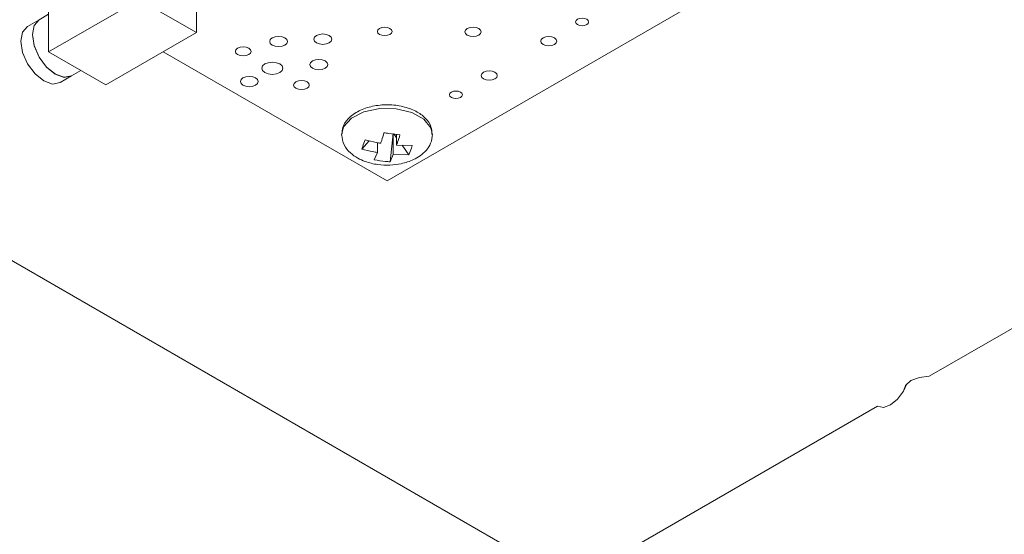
# Model space of a CAD drawing. Header units: millimetres. Extents: x 0 to 210, y 0 to 297.
# Tile 7 of 14: x 107.96 to 120.1, y 133.2 to 139.54. Entities that reach past the tile are written whole.
import ezdxf

# ---------------------------------------------------------------- set-up
doc = ezdxf.new("R2010")
doc.units = ezdxf.units.MM

msp = doc.modelspace()

# ---------------------------------------------------------------- linework, layer by layer
at = {"color": 7, "linetype": 'Continuous', "lineweight": 15}
for p, q in [((110.141, 139.386), (110.141, 140.202)), ((108.317, 139.149), (108.317, 139.965)), ((112.488, 137.557), (116.731, 140.006)), ((109.434, 139.794), (108.317, 139.149)), ((110.141, 139.386), (109.434, 139.794)), ((108.317, 139.611), (108.201, 139.544)), ((108.2, 139.544), (108.059, 139.462)), ((109.024, 138.741), (110.141, 139.386)), ((108.317, 139.149), (109.024, 138.741)), ((109.731, 139.149), (112.488, 137.557)), ((108.459, 138.769), (108.6, 138.851)), ((108.601, 138.852), (108.716, 138.918)), ((125.215, 138.634), (119.172, 135.146)), ((114.751, 132.594), (104.606, 138.45)), ((112.526, 137.792), (112.566, 138.142)), ((112.566, 137.883), (112.566, 138.142)), ((112.607, 138.086), (112.571, 138.135)), ((112.607, 137.996), (112.607, 138.131)), ((112.268, 138.05), (112.179, 137.949)), ((112.37, 137.907), (112.37, 138.027)), ((112.607, 137.996), (112.798, 137.992)), ((112.757, 137.879), (112.673, 137.995)), ((112.37, 137.907), (112.33, 137.816)), ((112.566, 137.883), (112.526, 137.792)), ((112.566, 137.883), (112.757, 137.879)), ((114.751, 132.594), (118.532, 134.776))]:
    msp.add_line(p, q, dxfattribs=at)
at = {"color": 7, "linetype": 'Continuous', "lineweight": 15, "flags": 128}
for points in [[(114.949, 139.549), (114.923, 139.559), (114.893, 139.562), (114.862, 139.559), (114.836, 139.549), (114.819, 139.534), (114.813, 139.516), (114.819, 139.499), (114.836, 139.484), (114.862, 139.474), (114.893, 139.47), (114.923, 139.474), (114.949, 139.484), (114.966, 139.499), (114.972, 139.516), (114.966, 139.534), (114.949, 139.549)], [(108.459, 138.769), (108.367, 138.751), (108.259, 138.789), (108.15, 138.876), (108.059, 139), (107.997, 139.141), (107.976, 139.279), (107.997, 139.391), (108.059, 139.462), (108.059, 139.462)], [(108.6, 138.851), (108.508, 138.833), (108.4, 138.871), (108.292, 138.958), (108.2, 139.082), (108.139, 139.223), (108.117, 139.36), (108.139, 139.473), (108.2, 139.544), (108.2, 139.544)], [(108.601, 138.852), (108.51, 138.834), (108.401, 138.871), (108.293, 138.959), (108.201, 139.082), (108.14, 139.224), (108.119, 139.361), (108.14, 139.474), (108.201, 139.544), (108.201, 139.544)], [(112.524, 139.436), (112.495, 139.448), (112.46, 139.452), (112.426, 139.448), (112.397, 139.436), (112.377, 139.42), (112.371, 139.4), (112.377, 139.38), (112.397, 139.363), (112.426, 139.352), (112.46, 139.348), (112.495, 139.352), (112.524, 139.363), (112.544, 139.38), (112.55, 139.4), (112.544, 139.42), (112.524, 139.436)], [(113.62, 139.435), (113.587, 139.447), (113.549, 139.452), (113.511, 139.447), (113.478, 139.435), (113.457, 139.416), (113.449, 139.394), (113.457, 139.372), (113.478, 139.353), (113.511, 139.341), (113.549, 139.336), (113.587, 139.341), (113.62, 139.353), (113.642, 139.372), (113.649, 139.394), (113.642, 139.416), (113.62, 139.435)], [(111.23, 139.32), (111.194, 139.334), (111.152, 139.339), (111.11, 139.334), (111.074, 139.32), (111.05, 139.3), (111.042, 139.275), (111.05, 139.251), (111.074, 139.23), (111.11, 139.217), (111.152, 139.212), (111.194, 139.217), (111.23, 139.23), (111.254, 139.251), (111.262, 139.275), (111.254, 139.3), (111.23, 139.32)], [(111.774, 139.349), (111.739, 139.363), (111.696, 139.368), (111.654, 139.363), (111.618, 139.349), (111.595, 139.328), (111.586, 139.304), (111.595, 139.28), (111.618, 139.259), (111.654, 139.245), (111.696, 139.24), (111.739, 139.245), (111.774, 139.259), (111.798, 139.28), (111.807, 139.304), (111.798, 139.328), (111.774, 139.349)], [(114.553, 139.32), (114.521, 139.333), (114.482, 139.337), (114.444, 139.333), (114.412, 139.32), (114.39, 139.302), (114.382, 139.28), (114.39, 139.258), (114.412, 139.239), (114.444, 139.226), (114.482, 139.222), (114.521, 139.226), (114.553, 139.239), (114.575, 139.258), (114.583, 139.28), (114.575, 139.302), (114.553, 139.32)], [(110.783, 139.192), (110.752, 139.204), (110.715, 139.208), (110.678, 139.204), (110.647, 139.192), (110.626, 139.174), (110.619, 139.152), (110.626, 139.131), (110.647, 139.113), (110.678, 139.101), (110.715, 139.097), (110.752, 139.101), (110.783, 139.113), (110.804, 139.131), (110.812, 139.152), (110.804, 139.174), (110.783, 139.192)], [(111.166, 138.998), (111.124, 139.014), (111.074, 139.02), (111.025, 139.014), (110.982, 138.998), (110.954, 138.974), (110.944, 138.945), (110.954, 138.916), (110.982, 138.892), (111.025, 138.876), (111.074, 138.87), (111.124, 138.876), (111.166, 138.892), (111.194, 138.916), (111.204, 138.945), (111.194, 138.974), (111.166, 138.998)], [(111.725, 139.035), (111.689, 139.049), (111.647, 139.053), (111.605, 139.049), (111.569, 139.035), (111.545, 139.014), (111.537, 138.99), (111.545, 138.965), (111.569, 138.945), (111.605, 138.931), (111.647, 138.926), (111.689, 138.931), (111.725, 138.945), (111.749, 138.965), (111.757, 138.99), (111.749, 139.014), (111.725, 139.035)], [(110.869, 138.827), (110.833, 138.84), (110.791, 138.845), (110.749, 138.84), (110.713, 138.827), (110.689, 138.806), (110.681, 138.782), (110.689, 138.757), (110.713, 138.737), (110.749, 138.723), (110.791, 138.718), (110.833, 138.723), (110.869, 138.737), (110.893, 138.757), (110.901, 138.782), (110.893, 138.806), (110.869, 138.827)], [(113.818, 138.896), (113.785, 138.909), (113.747, 138.913), (113.709, 138.909), (113.676, 138.896), (113.655, 138.877), (113.647, 138.855), (113.655, 138.833), (113.676, 138.814), (113.709, 138.802), (113.747, 138.797), (113.785, 138.802), (113.818, 138.814), (113.84, 138.833), (113.847, 138.855), (113.84, 138.877), (113.818, 138.896)], [(111.502, 138.777), (111.47, 138.789), (111.433, 138.793), (111.397, 138.789), (111.365, 138.777), (111.344, 138.759), (111.337, 138.738), (111.344, 138.716), (111.365, 138.698), (111.397, 138.686), (111.433, 138.682), (111.47, 138.686), (111.502, 138.698), (111.523, 138.716), (111.53, 138.738), (111.523, 138.759), (111.502, 138.777)], [(113.393, 138.651), (113.367, 138.661), (113.337, 138.664), (113.306, 138.661), (113.281, 138.651), (113.263, 138.636), (113.257, 138.618), (113.263, 138.601), (113.281, 138.586), (113.306, 138.576), (113.337, 138.572), (113.367, 138.576), (113.393, 138.586), (113.411, 138.601), (113.417, 138.618), (113.411, 138.636), (113.393, 138.651)], [(112.603, 138.445), (112.398, 138.448), (112.204, 138.407), (112.049, 138.329), (111.953, 138.224), (111.929, 138.118)], [(113.048, 138.119), (113.03, 138.21), (112.943, 138.318), (112.794, 138.4), (112.603, 138.445)], [(119.172, 135.146), (119.05, 135.132), (118.946, 135.092), (118.877, 135.032), (118.852, 134.961)], [(118.532, 134.776), (118.606, 134.762), (118.692, 134.792), (118.779, 134.862), (118.852, 134.961), (118.895, 135.053)]]:
    msp.add_lwpolyline(points, dxfattribs=at)
at = {"color": 7, "linetype": 'Continuous', "lineweight": 15}
for points, knots in [([(112.595, 138.488), (112.562, 138.491), (112.467, 138.499), (112.307, 138.482), (112.135, 138.425), (112.01, 138.334), (111.938, 138.231), (111.936, 138.162), (111.935, 138.135)], [0, 0, 0, 0, 0.105086, 0.304108, 0.50603, 0.713127, 0.888111, 1, 1, 1, 1]), ([(113.042, 138.129), (113.041, 138.162), (113.038, 138.235), (112.964, 138.336), (112.847, 138.421), (112.714, 138.469), (112.625, 138.483), (112.595, 138.488)], [0, 0, 0, 0, 0.170662, 0.391953, 0.624198, 0.87515, 1, 1, 1, 1]), ([(111.928, 138.13), (111.935, 138.085), (111.947, 138.001), (112.028, 137.903), (112.121, 137.837), (112.234, 137.786), (112.367, 137.753), (112.522, 137.746), (112.673, 137.765), (112.8, 137.807), (112.901, 137.866), (112.976, 137.933), (113.036, 138.021), (113.044, 138.092), (113.048, 138.13)], [0, 0, 0, 0, 0.104208, 0.194267, 0.270386, 0.333427, 0.431063, 0.520465, 0.606064, 0.704788, 0.765753, 0.835129, 0.913222, 1, 1, 1, 1]), ([(112.451, 138.15), (112.442, 138.117), (112.429, 138.071), (112.415, 138.031), (112.411, 138.02)], [0, 0, 0, 0, 0.703781, 1, 1, 1, 1]), ([(112.647, 138.126), (112.6, 138.131), (112.535, 138.137), (112.47, 138.147), (112.451, 138.15)], [0, 0, 0, 0, 0.720111, 1, 1, 1, 1]), ([(112.647, 138.126), (112.638, 138.093), (112.624, 138.047), (112.611, 138.008), (112.607, 137.996)], [0, 0, 0, 0, 0.70379, 1, 1, 1, 1]), ([(112.22, 138.062), (112.209, 138.034), (112.193, 137.994), (112.182, 137.959), (112.179, 137.949)], [0, 0, 0, 0, 0.720109, 1, 1, 1, 1]), ([(112.22, 138.062), (112.264, 138.05), (112.328, 138.033), (112.392, 138.023), (112.411, 138.02)], [0, 0, 0, 0, 0.703798, 1, 1, 1, 1]), ([(112.757, 137.879), (112.768, 137.905), (112.784, 137.94), (112.795, 137.981), (112.798, 137.992)], [0, 0, 0, 0, 0.720109, 1, 1, 1, 1]), ([(112.179, 137.949), (112.223, 137.937), (112.287, 137.92), (112.351, 137.91), (112.37, 137.907)], [0, 0, 0, 0, 0.703786, 1, 1, 1, 1]), ([(112.33, 137.816), (112.377, 137.808), (112.442, 137.796), (112.507, 137.793), (112.526, 137.792)], [0, 0, 0, 0, 0.720115, 1, 1, 1, 1])]:
    msp.add_open_spline(points, degree=3, knots=knots, dxfattribs=at)

doc.saveas('drawing.dxf')
